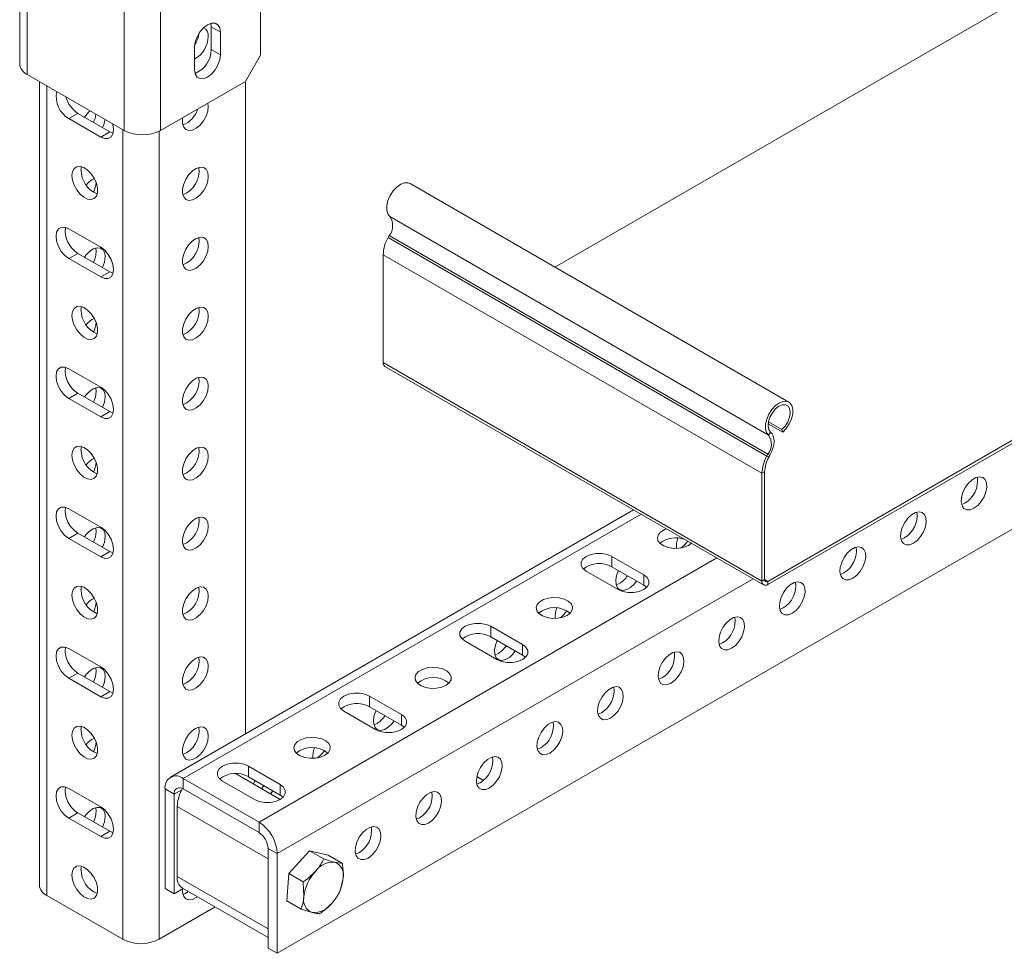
# Model space of a CAD drawing. Header units: millimetres. Extents: x -736 to 697, y -1539 to -44.
# Tile 1 of 7: x -531 to -302, y -1422 to -1204. Entities that reach past the tile are written whole.
import ezdxf

# ---------------------------------------------------------------- set-up
doc = ezdxf.new("R2010")
doc.units = ezdxf.units.MM

msp = doc.modelspace()

# ---------------------------------------------------------------- linework, layer by layer
at = {"color": 7, "linetype": 'Continuous', "lineweight": 15}
for p, q in [((-406.52, -1261.67), (-235.8, -1163.12)), ((-475.23, -1171.13), (-475.23, -1212.24)), ((-471.34, -1421.89), (-47.08, -1176.96)), ((-531.43, -1196.92), (-531.43, -1214.28)), ((-486.82, -1204.77), (-486.72, -1205.61)), ((-486.72, -1205.61), (-486.72, -1210.92)), ((-484.6, -1206.83), (-484.6, -1212.14)), ((-490.61, -1215.61), (-490.61, -1210.3)), ((-478.77, -1218.37), (-475.23, -1212.24)), ((-356.86, -1335.06), (-147.41, -1214.15)), ((-356.86, -1335.79), (-147.41, -1214.88)), ((-529.68, -1216.73), (-507.05, -1229.8)), ((-526.84, -1218.37), (-526.84, -1405.97)), ((-498.56, -1229.8), (-478.77, -1218.37)), ((-478.77, -1218.37), (-478.77, -1370.66)), ((-487.43, -1224.18), (-487.51, -1223.42)), ((-519.95, -1227.04), (-512.53, -1231.33)), ((-510.41, -1230.1), (-517.83, -1225.82)), ((-509.63, -1230.44), (-510.41, -1230.1)), ((-517.13, -1239.09), (-517.02, -1238.24)), ((-351.92, -1293.2), (-440.3, -1242.17)), ((-512.53, -1257.05), (-519.95, -1252.76)), ((-445.18, -1254.32), (-445.42, -1254.76)), ((-510.41, -1262.77), (-517.83, -1258.48)), ((-513.59, -1258.07), (-513.69, -1257.23)), ((-446.59, -1258.81), (-446.59, -1283.99)), ((-519.95, -1259.7), (-512.53, -1263.99)), ((-509.63, -1263.1), (-510.41, -1262.77)), ((-517.13, -1271.75), (-517.02, -1270.91)), ((-512.53, -1289.71), (-519.95, -1285.43)), ((-446.2, -1284.86), (-357.81, -1335.89)), ((-510.41, -1295.43), (-517.83, -1291.14)), ((-513.59, -1290.74), (-513.69, -1289.89)), ((-519.95, -1292.37), (-512.53, -1296.65)), ((-509.63, -1295.76), (-510.41, -1295.43)), ((-356.76, -1298.29), (-353.36, -1300.25)), ((-356.68, -1297.81), (-353.52, -1299.63)), ((-353.36, -1300.25), (-353.52, -1299.63)), ((-517.13, -1304.41), (-517.02, -1303.57)), ((-356.79, -1305.35), (-357.04, -1305.79)), ((-356.33, -1305.59), (-356.58, -1306.02)), ((-358.2, -1309.83), (-358.2, -1335.02)), ((-357.57, -1309.47), (-357.57, -1334.65)), ((-512.53, -1322.37), (-519.95, -1318.09)), ((-388.16, -1318.36), (-496.26, -1380.76)), ((-310.83, -1316.77), (-311.61, -1317.1)), ((-513.59, -1323.4), (-513.69, -1322.55)), ((-519.95, -1325.03), (-512.53, -1329.31)), ((-510.41, -1328.09), (-517.83, -1323.8)), ((-324.97, -1324.94), (-325.75, -1325.27)), ((-509.63, -1328.42), (-510.41, -1328.09)), ((-375.35, -1326.67), (-374.67, -1326.15)), ((-385.78, -1333.51), (-393.21, -1329.22)), ((-399.22, -1332.69), (-391.79, -1336.98)), ((-393.21, -1331.67), (-385.78, -1335.96)), ((-339.11, -1333.1), (-339.89, -1333.43)), ((-517.13, -1337.07), (-517.02, -1336.23)), ((-391.44, -1335.55), (-392.22, -1335.88)), ((-385.78, -1335.96), (-385.1, -1336.47)), ((-353.25, -1341.26), (-354.03, -1341.6)), ((-414.06, -1349.83), (-421.49, -1345.55)), ((-421.49, -1348), (-414.06, -1352.28)), ((-512.53, -1355.03), (-519.95, -1350.75)), ((-427.5, -1349.02), (-420.08, -1353.3)), ((-367.4, -1349.43), (-368.18, -1349.76)), ((-419.72, -1351.88), (-420.5, -1352.21)), ((-414.06, -1352.28), (-413.39, -1352.79)), ((-513.59, -1356.06), (-513.69, -1355.22)), ((-519.95, -1357.69), (-512.53, -1361.98)), ((-510.41, -1360.75), (-517.83, -1356.46)), ((-381.54, -1357.59), (-382.32, -1357.92)), ((-509.63, -1361.08), (-510.41, -1360.75)), ((-442.35, -1366.16), (-449.77, -1361.88)), ((-449.77, -1364.33), (-442.35, -1368.61)), ((-455.78, -1365.35), (-448.36, -1369.63)), ((-395.68, -1365.76), (-396.46, -1366.09)), ((-517.13, -1369.73), (-517.02, -1368.89)), ((-448.01, -1368.21), (-448.79, -1368.54)), ((-442.35, -1368.61), (-441.67, -1369.12)), ((-409.82, -1373.92), (-410.6, -1374.25)), ((-470.63, -1382.49), (-478.06, -1378.2)), ((-475.58, -1391.27), (-493.26, -1381.06)), ((-470.63, -1385.96), (-481.07, -1379.93)), ((-478.06, -1380.65), (-470.63, -1384.94)), ((-484.07, -1381.67), (-476.64, -1385.96)), ((-476.54, -1381.53), (-476.88, -1382.35)), ((-423.96, -1382.08), (-424.74, -1382.42)), ((-512.53, -1387.7), (-519.95, -1383.41)), ((-497.5, -1383.51), (-497.5, -1406.78)), ((-495.38, -1384.74), (-495.38, -1408.01)), ((-475.58, -1393.72), (-493.26, -1383.51)), ((-470.63, -1384.94), (-469.96, -1385.45)), ((-513.59, -1388.72), (-513.69, -1387.88)), ((-494.68, -1387.59), (-494.68, -1403.92)), ((-510.41, -1393.41), (-517.83, -1389.13)), ((-438.11, -1390.25), (-438.89, -1390.58)), ((-519.95, -1390.35), (-512.53, -1394.64)), ((-509.63, -1393.74), (-510.41, -1393.41)), ((-473.46, -1420.66), (-473.46, -1397.39)), ((-471.34, -1421.89), (-471.34, -1398.61)), ((-468.59, -1403.26), (-463.76, -1397.94)), ((-463.76, -1397.94), (-460.42, -1399.86)), ((-463.76, -1397.94), (-459.44, -1399.01)), ((-459.44, -1399.01), (-456.1, -1400.93)), ((-452.25, -1398.41), (-453.03, -1398.74)), ((-517.13, -1402.39), (-517.02, -1401.55)), ((-473.46, -1399.84), (-473.46, -1416.17)), ((-456.1, -1400.93), (-457.85, -1400.63)), ((-469.1, -1409.66), (-468.59, -1403.26)), ((-468.59, -1403.26), (-465.25, -1405.19)), ((-465.25, -1405.19), (-465.1, -1408.62)), ((-456.61, -1407.33), (-455.95, -1404.37)), ((-525.08, -1408.42), (-507.4, -1418.62)), ((-495.38, -1408.01), (-497.5, -1406.78)), ((-495.38, -1408.01), (-493.25, -1406.78)), ((-493.43, -1406.67), (-473.46, -1418.2)), ((-469.1, -1409.66), (-465.76, -1411.58)), ((-498.92, -1418.62), (-485.82, -1411.06)), ((-465.76, -1411.58), (-463.19, -1412.36)), ((-471.34, -1421.89), (-473.46, -1420.66))]:
    msp.add_line(p, q, dxfattribs=at)
at = {"color": 7, "linetype": 'Continuous', "lineweight": 0}
for p, q in [((-498.56, -1184.6), (-498.56, -1229.8)), ((-507.05, -1189.49), (-507.05, -1229.8)), ((-529.68, -1197.94), (-529.68, -1216.73)), ((-484.6, -1206.83), (-486.72, -1205.61)), ((-484.6, -1212.14), (-486.72, -1210.92)), ((-525.08, -1219.39), (-525.08, -1408.42)), ((-519.95, -1227.04), (-517.83, -1225.82)), ((-512.53, -1231.33), (-510.41, -1230.1)), ((-507.4, -1229.59), (-507.4, -1418.62)), ((-498.92, -1229.99), (-498.92, -1418.62)), ((-445.05, -1249.91), (-356.67, -1300.94)), ((-445.18, -1254.32), (-356.79, -1305.35)), ((-445.42, -1254.76), (-357.04, -1305.79)), ((-519.95, -1259.7), (-517.83, -1258.48)), ((-446.59, -1258.81), (-358.2, -1309.83)), ((-512.53, -1263.99), (-510.41, -1262.77)), ((-446.59, -1283.99), (-358.2, -1335.02)), ((-519.95, -1292.37), (-517.83, -1291.14)), ((-512.53, -1296.65), (-510.41, -1295.43)), ((-356.67, -1300.94), (-356.18, -1300.19)), ((-357.04, -1305.79), (-356.58, -1306.02)), ((-356.33, -1305.59), (-356.79, -1305.35)), ((-357.57, -1309.47), (-358.2, -1309.83)), ((-493.26, -1381.06), (-386.41, -1319.38)), ((-519.95, -1325.03), (-517.83, -1323.8)), ((-512.53, -1329.31), (-510.41, -1328.09)), ((-475.58, -1391.27), (-368.73, -1329.58)), ((-393.21, -1329.22), (-393.21, -1331.67)), ((-471.34, -1398.61), (-360.24, -1334.48)), ((-385.78, -1333.51), (-385.78, -1335.96)), ((-358.2, -1335.02), (-357.57, -1334.65)), ((-357.57, -1334.65), (-356.86, -1335.06)), ((-356.86, -1335.06), (-356.86, -1335.79)), ((-421.49, -1345.55), (-421.49, -1348)), ((-414.06, -1349.83), (-414.06, -1352.28)), ((-519.95, -1357.69), (-517.83, -1356.46)), ((-512.53, -1361.98), (-510.41, -1360.75)), ((-449.77, -1361.88), (-449.77, -1364.33)), ((-442.35, -1366.16), (-442.35, -1368.61)), ((-478.06, -1378.2), (-478.06, -1380.65)), ((-493.26, -1381.06), (-493.26, -1383.51)), ((-423.18, -1381.52), (-424.75, -1380.61)), ((-470.63, -1382.49), (-470.63, -1384.94)), ((-495.38, -1384.74), (-497.5, -1383.51)), ((-495.38, -1384.74), (-493.59, -1383.7)), ((-473.46, -1399.84), (-494.68, -1387.59)), ((-519.95, -1390.35), (-517.83, -1389.13)), ((-475.58, -1393.72), (-475.58, -1391.27)), ((-512.53, -1394.64), (-510.41, -1393.41)), ((-471.34, -1398.61), (-473.46, -1397.39)), ((-473.46, -1416.17), (-494.68, -1403.92))]:
    msp.add_line(p, q, dxfattribs=at)
at = {"color": 7, "linetype": 'Continuous', "lineweight": 15, "flags": 128}
for points in [[(-490.61, -1210.3), (-490.46, -1209.15), (-490.04, -1207.93), (-489.37, -1206.78), (-488.53, -1205.8), (-487.6, -1205.1), (-486.68, -1204.73), (-485.84, -1204.74), (-485.17, -1205.12), (-484.75, -1205.85), (-484.6, -1206.83)], [(-484.6, -1212.14), (-484.75, -1213.3), (-485.17, -1214.51), (-485.84, -1215.66), (-486.68, -1216.64), (-487.6, -1217.35), (-488.53, -1217.71), (-489.37, -1217.7), (-490.04, -1217.32), (-490.46, -1216.6), (-490.61, -1215.61)], [(-493.35, -1226.79), (-493.4, -1227.12), (-493.4, -1228.15), (-493.14, -1228.99), (-492.64, -1229.55), (-491.93, -1229.79), (-491.1, -1229.69), (-490.21, -1229.25), (-489.33, -1228.52), (-488.56, -1227.55), (-487.95, -1226.44), (-487.56, -1225.28), (-487.43, -1224.18), (-487.43, -1224.18)], [(-512.53, -1231.33), (-511.6, -1231.69), (-510.76, -1231.69), (-510.1, -1231.3), (-509.67, -1230.58), (-509.52, -1229.59), (-509.67, -1228.44), (-509.72, -1228.26)], [(-519.25, -1240.31), (-519.11, -1241.41), (-518.72, -1242.57), (-518.12, -1243.68), (-517.34, -1244.64), (-516.47, -1245.38), (-515.57, -1245.82), (-514.74, -1245.92), (-514.04, -1245.68), (-513.53, -1245.11), (-513.27, -1244.28), (-513.27, -1243.24), (-513.53, -1242.1), (-514.04, -1240.96), (-514.74, -1239.91), (-515.57, -1239.05), (-516.47, -1238.46), (-517.34, -1238.18), (-518.12, -1238.25), (-518.72, -1238.66), (-519.11, -1239.37), (-519.25, -1240.31)], [(-487.43, -1240.52), (-487.56, -1239.57), (-487.95, -1238.86), (-488.56, -1238.46), (-489.33, -1238.39), (-490.21, -1238.66), (-491.1, -1239.25), (-491.93, -1240.11), (-492.64, -1241.16), (-493.14, -1242.31), (-493.4, -1243.45), (-493.4, -1244.48), (-493.14, -1245.32), (-492.64, -1245.88), (-491.93, -1246.12), (-491.1, -1246.02), (-490.21, -1245.58), (-489.33, -1244.85), (-488.56, -1243.88), (-487.95, -1242.77), (-487.56, -1241.62), (-487.43, -1240.52)], [(-440.3, -1242.17), (-440.78, -1241.99), (-441.6, -1242.01), (-442.51, -1242.36), (-443.42, -1243.01), (-444.26, -1243.91), (-444.96, -1245), (-445.48, -1246.17), (-445.75, -1247.34), (-445.77, -1248.41), (-445.53, -1249.29), (-445.05, -1249.91)], [(-519.95, -1252.76), (-520.88, -1252.4), (-521.72, -1252.41), (-522.39, -1252.79), (-522.81, -1253.51), (-522.96, -1254.5), (-522.81, -1255.66), (-522.39, -1256.87), (-521.72, -1258.02), (-520.88, -1259), (-519.95, -1259.7)], [(-487.43, -1256.85), (-487.56, -1255.9), (-487.95, -1255.19), (-488.56, -1254.79), (-489.33, -1254.72), (-490.21, -1254.99), (-491.1, -1255.58), (-491.93, -1256.44), (-492.64, -1257.49), (-493.14, -1258.64), (-493.4, -1259.78), (-493.4, -1260.81), (-493.14, -1261.65), (-492.64, -1262.21), (-491.93, -1262.45), (-491.1, -1262.35), (-490.21, -1261.91), (-489.33, -1261.18), (-488.56, -1260.21), (-487.95, -1259.1), (-487.56, -1257.95), (-487.43, -1256.85)], [(-511.47, -1259.3), (-511.6, -1258.35), (-511.99, -1257.64), (-512.6, -1257.24), (-513.38, -1257.17), (-514.25, -1257.44), (-515.14, -1258.04), (-515.98, -1258.9), (-516.32, -1259.35)], [(-512.53, -1263.99), (-511.6, -1264.36), (-510.76, -1264.35), (-510.1, -1263.96), (-509.67, -1263.24), (-509.52, -1262.25), (-509.67, -1261.1), (-510.1, -1259.88), (-510.76, -1258.73), (-511.6, -1257.76), (-512.53, -1257.05)], [(-519.25, -1272.97), (-519.11, -1274.07), (-518.72, -1275.23), (-518.12, -1276.34), (-517.34, -1277.3), (-516.47, -1278.04), (-515.57, -1278.48), (-514.74, -1278.58), (-514.04, -1278.34), (-513.53, -1277.78), (-513.27, -1276.94), (-513.27, -1275.91), (-513.53, -1274.77), (-514.04, -1273.62), (-514.74, -1272.57), (-515.57, -1271.71), (-516.47, -1271.12), (-517.34, -1270.84), (-518.12, -1270.91), (-518.72, -1271.32), (-519.11, -1272.03), (-519.25, -1272.97)], [(-487.43, -1273.18), (-487.56, -1272.23), (-487.95, -1271.52), (-488.56, -1271.12), (-489.33, -1271.05), (-490.21, -1271.32), (-491.1, -1271.91), (-491.93, -1272.77), (-492.64, -1273.82), (-493.14, -1274.97), (-493.4, -1276.11), (-493.4, -1277.14), (-493.14, -1277.98), (-492.64, -1278.54), (-491.93, -1278.78), (-491.1, -1278.68), (-490.21, -1278.24), (-489.33, -1277.51), (-488.56, -1276.54), (-487.95, -1275.43), (-487.56, -1274.28), (-487.43, -1273.18)], [(-519.95, -1285.43), (-520.88, -1285.06), (-521.72, -1285.07), (-522.39, -1285.45), (-522.81, -1286.17), (-522.96, -1287.16), (-522.81, -1288.32), (-522.39, -1289.53), (-521.72, -1290.68), (-520.88, -1291.66), (-519.95, -1292.37)], [(-487.43, -1289.51), (-487.56, -1288.56), (-487.95, -1287.85), (-488.56, -1287.45), (-489.33, -1287.38), (-490.21, -1287.65), (-491.1, -1288.25), (-491.93, -1289.1), (-492.64, -1290.15), (-493.14, -1291.3), (-493.4, -1292.44), (-493.4, -1293.48), (-493.14, -1294.31), (-492.64, -1294.87), (-491.93, -1295.12), (-491.1, -1295.01), (-490.21, -1294.57), (-489.33, -1293.84), (-488.56, -1292.87), (-487.95, -1291.76), (-487.56, -1290.61), (-487.43, -1289.51)], [(-511.47, -1291.96), (-511.6, -1291.01), (-511.99, -1290.31), (-512.6, -1289.9), (-513.38, -1289.83), (-514.25, -1290.1), (-515.14, -1290.7), (-515.98, -1291.56), (-516.32, -1292.02)], [(-512.53, -1296.65), (-511.6, -1297.02), (-510.76, -1297.01), (-510.1, -1296.63), (-509.67, -1295.9), (-509.52, -1294.92), (-509.67, -1293.76), (-510.1, -1292.55), (-510.76, -1291.39), (-511.6, -1290.42), (-512.53, -1289.71)], [(-353.36, -1300.25), (-352.52, -1299.34), (-351.81, -1298.26), (-351.3, -1297.09), (-351.02, -1295.92), (-351, -1294.85), (-351.23, -1293.97), (-351.71, -1293.34), (-352.39, -1293.02), (-353.21, -1293.03), (-354.12, -1293.38), (-355.03, -1294.03), (-355.87, -1294.94), (-356.58, -1296.02), (-357.09, -1297.19), (-357.36, -1298.36), (-357.38, -1299.43), (-357.15, -1300.31), (-356.67, -1300.94)], [(-353.52, -1299.63), (-352.77, -1298.81), (-352.16, -1297.81), (-351.76, -1296.74), (-351.61, -1295.72), (-351.72, -1294.84), (-352.09, -1294.19), (-352.67, -1293.85), (-353.41, -1293.85), (-354.22, -1294.18), (-355.04, -1294.81), (-355.77, -1295.69), (-356.33, -1296.71), (-356.68, -1297.77), (-356.77, -1298.77), (-356.6, -1299.61), (-356.18, -1300.19)], [(-356.18, -1300.19), (-355.82, -1300.58), (-355.56, -1301.1), (-355.42, -1301.71), (-355.38, -1302.42), (-355.46, -1303.18), (-355.65, -1303.98), (-355.94, -1304.79), (-356.33, -1305.59)], [(-519.25, -1305.63), (-519.11, -1306.73), (-518.72, -1307.89), (-518.12, -1309), (-517.34, -1309.97), (-516.47, -1310.7), (-515.57, -1311.14), (-514.74, -1311.24), (-514.04, -1311), (-513.53, -1310.44), (-513.27, -1309.6), (-513.27, -1308.57), (-513.53, -1307.43), (-514.04, -1306.28), (-514.74, -1305.23), (-515.57, -1304.37), (-516.47, -1303.78), (-517.34, -1303.51), (-518.12, -1303.57), (-518.72, -1303.98), (-519.11, -1304.69), (-519.25, -1305.63)], [(-487.43, -1305.84), (-487.56, -1304.89), (-487.95, -1304.19), (-488.56, -1303.78), (-489.33, -1303.71), (-490.21, -1303.98), (-491.1, -1304.58), (-491.93, -1305.44), (-492.64, -1306.48), (-493.14, -1307.63), (-493.4, -1308.77), (-493.4, -1309.81), (-493.14, -1310.64), (-492.64, -1311.21), (-491.93, -1311.45), (-491.1, -1311.34), (-490.21, -1310.9), (-489.33, -1310.17), (-488.56, -1309.21), (-487.95, -1308.1), (-487.56, -1306.94), (-487.43, -1305.84)], [(-308.71, -1318), (-309.59, -1318.35), (-310.4, -1318.37), (-311.06, -1318.05), (-311.5, -1317.41), (-311.7, -1316.52), (-311.64, -1315.45), (-311.31, -1314.29), (-310.75, -1313.16), (-310.01, -1312.15), (-309.15, -1311.35), (-308.26, -1310.84), (-307.4, -1310.65), (-306.66, -1310.8), (-306.1, -1311.29), (-305.78, -1312.06), (-305.71, -1313.06), (-305.91, -1314.18), (-306.36, -1315.33), (-307.01, -1316.42), (-307.82, -1317.33), (-308.71, -1318)], [(-519.95, -1318.09), (-520.88, -1317.72), (-521.72, -1317.73), (-522.39, -1318.11), (-522.81, -1318.83), (-522.96, -1319.82), (-522.81, -1320.98), (-522.39, -1322.19), (-521.72, -1323.34), (-520.88, -1324.32), (-519.95, -1325.03)], [(-322.85, -1326.16), (-323.73, -1326.52), (-324.54, -1326.53), (-325.2, -1326.21), (-325.65, -1325.57), (-325.84, -1324.68), (-325.78, -1323.61), (-325.45, -1322.46), (-324.89, -1321.33), (-324.15, -1320.32), (-323.3, -1319.52), (-322.4, -1319), (-321.54, -1318.81), (-320.8, -1318.97), (-320.25, -1319.45), (-319.92, -1320.23), (-319.85, -1321.22), (-320.05, -1322.34), (-320.5, -1323.5), (-321.16, -1324.58), (-321.96, -1325.5), (-322.85, -1326.16)], [(-487.43, -1322.17), (-487.56, -1321.22), (-487.95, -1320.52), (-488.56, -1320.11), (-489.33, -1320.04), (-490.21, -1320.31), (-491.1, -1320.91), (-491.93, -1321.77), (-492.64, -1322.82), (-493.14, -1323.96), (-493.4, -1325.1), (-493.4, -1326.14), (-493.14, -1326.97), (-492.64, -1327.54), (-491.93, -1327.78), (-491.1, -1327.67), (-490.21, -1327.24), (-489.33, -1326.5), (-488.56, -1325.54), (-487.95, -1324.43), (-487.56, -1323.27), (-487.43, -1322.17)], [(-511.47, -1324.62), (-511.6, -1323.68), (-511.99, -1322.97), (-512.6, -1322.56), (-513.38, -1322.49), (-514.25, -1322.77), (-515.14, -1323.36), (-515.98, -1324.22), (-516.32, -1324.68)], [(-512.53, -1329.31), (-511.6, -1329.68), (-510.76, -1329.67), (-510.1, -1329.29), (-509.67, -1328.57), (-509.52, -1327.58), (-509.67, -1326.42), (-510.1, -1325.21), (-510.76, -1324.06), (-511.6, -1323.08), (-512.53, -1322.37)], [(-380.47, -1322.8), (-380.88, -1322.96), (-381.78, -1323.48), (-382.37, -1324.12), (-382.6, -1324.84), (-382.46, -1325.57), (-381.95, -1326.24), (-381.13, -1326.79), (-380.06, -1327.18), (-378.83, -1327.37), (-377.57, -1327.34), (-376.37, -1327.1), (-375.35, -1326.67), (-375.35, -1326.67)], [(-336.99, -1334.32), (-337.88, -1334.68), (-338.68, -1334.7), (-339.34, -1334.37), (-339.79, -1333.74), (-339.99, -1332.84), (-339.92, -1331.77), (-339.59, -1330.62), (-339.03, -1329.49), (-338.29, -1328.48), (-337.44, -1327.68), (-336.54, -1327.16), (-335.69, -1326.98), (-334.95, -1327.13), (-334.39, -1327.62), (-334.06, -1328.39), (-333.99, -1329.38), (-334.19, -1330.51), (-334.64, -1331.66), (-335.3, -1332.74), (-336.1, -1333.66), (-336.99, -1334.32)], [(-393.21, -1329.22), (-394.28, -1328.77), (-395.55, -1328.53), (-396.88, -1328.53), (-398.14, -1328.77), (-399.22, -1329.22), (-400, -1329.84), (-400.41, -1330.57), (-400.41, -1331.34), (-400, -1332.07), (-399.22, -1332.69)], [(-391.69, -1332.54), (-392.11, -1333.65), (-392.31, -1334.77), (-392.25, -1335.77), (-391.92, -1336.54), (-391.36, -1337.03), (-390.62, -1337.18), (-389.76, -1336.99), (-388.87, -1336.48), (-388.01, -1335.68), (-387.47, -1334.98)], [(-391.79, -1336.98), (-390.72, -1337.43), (-389.45, -1337.66), (-388.12, -1337.66), (-386.86, -1337.43), (-385.78, -1336.98), (-385, -1336.35), (-384.59, -1335.62), (-384.59, -1334.86), (-385, -1334.13), (-385.78, -1333.51)], [(-519.25, -1338.3), (-519.11, -1339.4), (-518.72, -1340.55), (-518.12, -1341.66), (-517.34, -1342.63), (-516.47, -1343.36), (-515.57, -1343.8), (-514.74, -1343.9), (-514.04, -1343.66), (-513.53, -1343.1), (-513.27, -1342.26), (-513.27, -1341.23), (-513.53, -1340.09), (-514.04, -1338.94), (-514.74, -1337.89), (-515.57, -1337.03), (-516.47, -1336.44), (-517.34, -1336.17), (-518.12, -1336.24), (-518.72, -1336.64), (-519.11, -1337.35), (-519.25, -1338.3)], [(-487.43, -1338.5), (-487.56, -1337.55), (-487.95, -1336.85), (-488.56, -1336.44), (-489.33, -1336.37), (-490.21, -1336.64), (-491.1, -1337.24), (-491.93, -1338.1), (-492.64, -1339.15), (-493.14, -1340.29), (-493.4, -1341.43), (-493.4, -1342.47), (-493.14, -1343.3), (-492.64, -1343.87), (-491.93, -1344.11), (-491.1, -1344), (-490.21, -1343.57), (-489.33, -1342.83), (-488.56, -1341.87), (-487.95, -1340.76), (-487.56, -1339.6), (-487.43, -1338.5)], [(-351.13, -1342.49), (-352.02, -1342.85), (-352.83, -1342.86), (-353.48, -1342.54), (-353.93, -1341.9), (-354.13, -1341.01), (-354.06, -1339.94), (-353.73, -1338.79), (-353.18, -1337.65), (-352.44, -1336.64), (-351.58, -1335.85), (-350.68, -1335.33), (-349.83, -1335.14), (-349.09, -1335.29), (-348.53, -1335.78), (-348.2, -1336.55), (-348.14, -1337.55), (-348.33, -1338.67), (-348.78, -1339.83), (-349.44, -1340.91), (-350.25, -1341.82), (-351.13, -1342.49)], [(-403.64, -1343), (-402.88, -1342.41), (-402.46, -1341.72), (-402.42, -1340.99), (-402.74, -1340.28), (-403.42, -1339.66), (-404.38, -1339.18), (-405.54, -1338.89), (-406.8, -1338.81), (-408.04, -1338.95), (-409.16, -1339.29), (-410.06, -1339.8), (-410.65, -1340.45), (-410.89, -1341.17), (-410.75, -1341.9), (-410.24, -1342.57), (-409.41, -1343.12), (-408.34, -1343.51), (-407.12, -1343.7), (-405.85, -1343.67), (-404.65, -1343.43), (-403.64, -1343)], [(-365.27, -1350.65), (-366.16, -1351.01), (-366.97, -1351.03), (-367.62, -1350.7), (-368.07, -1350.07), (-368.27, -1349.17), (-368.2, -1348.1), (-367.88, -1346.95), (-367.32, -1345.82), (-366.58, -1344.81), (-365.72, -1344.01), (-364.83, -1343.49), (-363.97, -1343.3), (-363.23, -1343.46), (-362.67, -1343.95), (-362.34, -1344.72), (-362.28, -1345.71), (-362.48, -1346.84), (-362.92, -1347.99), (-363.58, -1349.07), (-364.39, -1349.99), (-365.27, -1350.65)], [(-421.49, -1345.55), (-422.57, -1345.1), (-423.83, -1344.86), (-425.16, -1344.86), (-426.42, -1345.1), (-427.5, -1345.55), (-428.28, -1346.17), (-428.69, -1346.9), (-428.69, -1347.67), (-428.28, -1348.4), (-427.5, -1349.02)], [(-419.97, -1348.87), (-420.4, -1349.98), (-420.6, -1351.1), (-420.53, -1352.1), (-420.2, -1352.87), (-419.64, -1353.36), (-418.9, -1353.51), (-418.05, -1353.32), (-417.15, -1352.8), (-416.3, -1352.01), (-415.76, -1351.31)], [(-519.95, -1350.75), (-520.88, -1350.38), (-521.72, -1350.39), (-522.39, -1350.78), (-522.81, -1351.5), (-522.96, -1352.48), (-522.81, -1353.64), (-522.39, -1354.86), (-521.72, -1356.01), (-520.88, -1356.98), (-519.95, -1357.69)], [(-420.08, -1353.3), (-419, -1353.75), (-417.73, -1353.99), (-416.41, -1353.99), (-415.14, -1353.75), (-414.06, -1353.3), (-413.28, -1352.68), (-412.87, -1351.95), (-412.87, -1351.18), (-413.28, -1350.45), (-414.06, -1349.83)], [(-487.43, -1354.83), (-487.56, -1353.89), (-487.95, -1353.18), (-488.56, -1352.77), (-489.33, -1352.7), (-490.21, -1352.98), (-491.1, -1353.57), (-491.93, -1354.43), (-492.64, -1355.48), (-493.14, -1356.62), (-493.4, -1357.76), (-493.4, -1358.8), (-493.14, -1359.63), (-492.64, -1360.2), (-491.93, -1360.44), (-491.1, -1360.34), (-490.21, -1359.9), (-489.33, -1359.16), (-488.56, -1358.2), (-487.95, -1357.09), (-487.56, -1355.93), (-487.43, -1354.83)], [(-379.42, -1358.82), (-380.3, -1359.17), (-381.11, -1359.19), (-381.77, -1358.87), (-382.21, -1358.23), (-382.41, -1357.34), (-382.35, -1356.27), (-382.02, -1355.11), (-381.46, -1353.98), (-380.72, -1352.97), (-379.86, -1352.17), (-378.97, -1351.66), (-378.11, -1351.47), (-377.37, -1351.62), (-376.81, -1352.11), (-376.49, -1352.88), (-376.42, -1353.88), (-376.62, -1355), (-377.07, -1356.15), (-377.72, -1357.24), (-378.53, -1358.15), (-379.42, -1358.82)], [(-511.47, -1357.28), (-511.6, -1356.34), (-511.99, -1355.63), (-512.6, -1355.22), (-513.38, -1355.15), (-514.25, -1355.43), (-515.14, -1356.02), (-515.98, -1356.88), (-516.32, -1357.34)], [(-512.53, -1361.98), (-511.6, -1362.34), (-510.76, -1362.33), (-510.1, -1361.95), (-509.67, -1361.23), (-509.52, -1360.24), (-509.67, -1359.08), (-510.1, -1357.87), (-510.76, -1356.72), (-511.6, -1355.74), (-512.53, -1355.03)], [(-431.92, -1359.32), (-431.17, -1358.74), (-430.75, -1358.05), (-430.7, -1357.31), (-431.03, -1356.61), (-431.7, -1355.99), (-432.66, -1355.51), (-433.82, -1355.22), (-435.08, -1355.14), (-436.33, -1355.27), (-437.45, -1355.62), (-438.34, -1356.13), (-438.94, -1356.78), (-439.17, -1357.5), (-439.03, -1358.22), (-438.52, -1358.89), (-437.7, -1359.45), (-436.62, -1359.84), (-435.4, -1360.03), (-434.13, -1360), (-432.94, -1359.76), (-431.92, -1359.32)], [(-393.56, -1366.98), (-394.44, -1367.34), (-395.25, -1367.36), (-395.91, -1367.03), (-396.36, -1366.39), (-396.56, -1365.5), (-396.49, -1364.43), (-396.16, -1363.28), (-395.6, -1362.15), (-394.86, -1361.14), (-394.01, -1360.34), (-393.11, -1359.82), (-392.25, -1359.63), (-391.51, -1359.79), (-390.96, -1360.27), (-390.63, -1361.05), (-390.56, -1362.04), (-390.76, -1363.16), (-391.21, -1364.32), (-391.87, -1365.4), (-392.67, -1366.32), (-393.56, -1366.98)], [(-449.77, -1361.88), (-450.85, -1361.42), (-452.11, -1361.19), (-453.44, -1361.19), (-454.71, -1361.42), (-455.78, -1361.88), (-456.57, -1362.5), (-456.98, -1363.23), (-456.98, -1363.99), (-456.57, -1364.72), (-455.78, -1365.35)], [(-448.26, -1365.2), (-448.68, -1366.31), (-448.88, -1367.43), (-448.81, -1368.42), (-448.49, -1369.2), (-447.93, -1369.68), (-447.19, -1369.84), (-446.33, -1369.65), (-445.44, -1369.13), (-444.58, -1368.33), (-444.04, -1367.64)], [(-448.36, -1369.63), (-447.28, -1370.08), (-446.02, -1370.32), (-444.69, -1370.32), (-443.42, -1370.08), (-442.35, -1369.63), (-441.57, -1369.01), (-441.16, -1368.28), (-441.16, -1367.51), (-441.57, -1366.78), (-442.35, -1366.16)], [(-519.25, -1370.96), (-519.11, -1372.06), (-518.72, -1373.21), (-518.12, -1374.32), (-517.34, -1375.29), (-516.47, -1376.02), (-515.57, -1376.46), (-514.74, -1376.57), (-514.04, -1376.32), (-513.53, -1375.76), (-513.27, -1374.93), (-513.27, -1373.89), (-513.53, -1372.75), (-514.04, -1371.6), (-514.74, -1370.55), (-515.57, -1369.7), (-516.47, -1369.1), (-517.34, -1368.83), (-518.12, -1368.9), (-518.72, -1369.3), (-519.11, -1370.01), (-519.25, -1370.96)], [(-487.43, -1371.16), (-487.56, -1370.22), (-487.95, -1369.51), (-488.56, -1369.1), (-489.33, -1369.03), (-490.21, -1369.31), (-491.1, -1369.9), (-491.93, -1370.76), (-492.64, -1371.81), (-493.14, -1372.95), (-493.4, -1374.1), (-493.4, -1375.13), (-493.14, -1375.97), (-492.64, -1376.53), (-491.93, -1376.77), (-491.1, -1376.67), (-490.21, -1376.23), (-489.33, -1375.49), (-488.56, -1374.53), (-487.95, -1373.42), (-487.56, -1372.26), (-487.43, -1371.16)], [(-407.7, -1375.15), (-408.59, -1375.5), (-409.39, -1375.52), (-410.05, -1375.19), (-410.5, -1374.56), (-410.7, -1373.66), (-410.63, -1372.59), (-410.3, -1371.44), (-409.74, -1370.31), (-409, -1369.3), (-408.15, -1368.5), (-407.25, -1367.98), (-406.4, -1367.8), (-405.66, -1367.95), (-405.1, -1368.44), (-404.77, -1369.21), (-404.7, -1370.2), (-404.9, -1371.33), (-405.35, -1372.48), (-406.01, -1373.56), (-406.82, -1374.48), (-407.7, -1375.15)], [(-460.2, -1375.65), (-459.45, -1375.06), (-459.03, -1374.37), (-458.99, -1373.64), (-459.31, -1372.94), (-459.99, -1372.32), (-460.95, -1371.84), (-462.11, -1371.55), (-463.37, -1371.47), (-464.61, -1371.6), (-465.73, -1371.94), (-466.63, -1372.46), (-467.22, -1373.11), (-467.46, -1373.83), (-467.31, -1374.55), (-466.81, -1375.22), (-465.98, -1375.78), (-464.91, -1376.17), (-463.68, -1376.36), (-462.42, -1376.33), (-461.22, -1376.09), (-460.2, -1375.65)], [(-421.84, -1383.31), (-422.73, -1383.67), (-423.54, -1383.68), (-424.19, -1383.36), (-424.64, -1382.72), (-424.84, -1381.83), (-424.77, -1380.76), (-424.45, -1379.61), (-423.89, -1378.48), (-423.15, -1377.47), (-422.29, -1376.67), (-421.4, -1376.15), (-420.54, -1375.96), (-419.8, -1376.12), (-419.24, -1376.6), (-418.91, -1377.38), (-418.85, -1378.37), (-419.05, -1379.49), (-419.49, -1380.65), (-420.15, -1381.73), (-420.96, -1382.64), (-421.84, -1383.31)], [(-478.06, -1378.2), (-479.13, -1377.75), (-480.4, -1377.52), (-481.73, -1377.52), (-482.99, -1377.75), (-484.07, -1378.2), (-484.85, -1378.82), (-485.26, -1379.55), (-485.26, -1380.32), (-484.85, -1381.05), (-484.07, -1381.67)], [(-519.95, -1383.41), (-520.88, -1383.04), (-521.72, -1383.05), (-522.39, -1383.44), (-522.81, -1384.16), (-522.96, -1385.15), (-522.81, -1386.3), (-522.39, -1387.52), (-521.72, -1388.67), (-520.88, -1389.64), (-519.95, -1390.35)], [(-476.64, -1385.96), (-475.57, -1386.41), (-474.3, -1386.65), (-472.97, -1386.65), (-471.71, -1386.41), (-470.63, -1385.96), (-469.85, -1385.34), (-469.44, -1384.61), (-469.44, -1383.84), (-469.85, -1383.11), (-470.63, -1382.49)], [(-474.45, -1382.74), (-474.6, -1382.95), (-474.99, -1383.44)], [(-472.87, -1384.67), (-472.87, -1384.66), (-472.32, -1383.96)], [(-435.99, -1391.47), (-436.87, -1391.83), (-437.68, -1391.85), (-438.33, -1391.52), (-438.78, -1390.89), (-438.98, -1389.99), (-438.92, -1388.92), (-438.59, -1387.77), (-438.03, -1386.64), (-437.29, -1385.63), (-436.43, -1384.83), (-435.54, -1384.31), (-434.68, -1384.12), (-433.94, -1384.28), (-433.38, -1384.77), (-433.06, -1385.54), (-432.99, -1386.53), (-433.19, -1387.66), (-433.64, -1388.81), (-434.29, -1389.89), (-435.1, -1390.81), (-435.99, -1391.47)], [(-511.47, -1389.94), (-511.6, -1389), (-511.99, -1388.29), (-512.6, -1387.88), (-513.38, -1387.82), (-514.25, -1388.09), (-515.14, -1388.68), (-515.98, -1389.54), (-516.32, -1390)], [(-512.53, -1394.64), (-511.6, -1395), (-510.76, -1394.99), (-510.1, -1394.61), (-509.67, -1393.89), (-509.52, -1392.9), (-509.67, -1391.74), (-510.1, -1390.53), (-510.76, -1389.38), (-511.6, -1388.4), (-512.53, -1387.7)], [(-450.13, -1399.64), (-451.01, -1399.99), (-451.82, -1400.01), (-452.48, -1399.69), (-452.92, -1399.05), (-453.12, -1398.16), (-453.06, -1397.09), (-452.73, -1395.93), (-452.17, -1394.8), (-451.43, -1393.79), (-450.58, -1392.99), (-449.68, -1392.48), (-448.82, -1392.29), (-448.08, -1392.44), (-447.52, -1392.93), (-447.2, -1393.7), (-447.13, -1394.7), (-447.33, -1395.82), (-447.78, -1396.97), (-448.43, -1398.06), (-449.24, -1398.97), (-450.13, -1399.64)], [(-519.25, -1403.62), (-519.11, -1404.72), (-518.72, -1405.88), (-518.12, -1406.99), (-517.34, -1407.95), (-516.47, -1408.69), (-515.57, -1409.12), (-514.74, -1409.23), (-514.04, -1408.99), (-513.53, -1408.42), (-513.27, -1407.59), (-513.27, -1406.55), (-513.53, -1405.41), (-514.04, -1404.27), (-514.74, -1403.22), (-515.57, -1402.36), (-516.47, -1401.76), (-517.34, -1401.49), (-518.12, -1401.56), (-518.72, -1401.97), (-519.11, -1402.67), (-519.25, -1403.62)], [(-493.42, -1406.87), (-493.4, -1407.79), (-493.14, -1408.63), (-492.64, -1409.19), (-491.93, -1409.43), (-491.1, -1409.33), (-490.21, -1408.89), (-489.93, -1408.69)], [(-492.05, -1407.47), (-492.78, -1407.92), (-493.33, -1408.14)]]:
    msp.add_lwpolyline(points, dxfattribs=at)
at = {"color": 7, "linetype": 'Continuous', "lineweight": 15}
for centre, radius, start, end in [((-489.41, -1207.6), 2, 352.7199, 63.9235), ((-493.74, -1207.67), 6.32, 299.7416, 358.3107), ((-496.02, -1206.29), 6.5, 326.7972, 353.0139), ((-492.75, -1210.86), 6.03, 291.8345, 359.4394), ((-528.43, -1213.99), 3.02, 185.6956, 245.6238), ((-517.01, -1221.95), 5.88, 167.9876, 239.9879), ((-514.22, -1220.23), 6.65, 194.9341, 237.0768), ((-495.37, -1223.17), 5.71, 290.8986, 343.4048), ((-511.1, -1230.16), 6.26, 128.0661, 146.4078), ((-519.94, -1225.09), 6.37, 333.7673, 351.7704), ((-517.82, -1226.31), 6.37, 333.7673, 351.7704), ((-502.81, -1221.61), 9.22, 242.6101, 297.3902), ((-495.49, -1239.33), 5.91, 291.4246, 8.5811), ((-511.05, -1239), 6.07, 180.8353, 247.8909), ((-512.11, -1245.42), 4.8, 113.3289, 142.992), ((-519.75, -1241.49), 6.17, 333.6434, 355.9285), ((-448.11, -1252.03), 3.72, 321.9546, 34.7633), ((-514.77, -1253.29), 6.03, 171.8292, 239.4393), ((-495.49, -1255.66), 5.91, 291.4246, 8.5811), ((-438.01, -1259.09), 8.59, 149.7162, 178.1235), ((-519.65, -1257.87), 6.06, 333.5549, 358.03), ((-517.53, -1259.09), 6.06, 333.5549, 358.03), ((-511.05, -1271.66), 6.07, 180.835, 247.8911), ((-495.49, -1271.99), 5.91, 291.4246, 8.5811), ((-512.11, -1278.08), 4.8, 113.3305, 142.9904), ((-519.75, -1274.16), 6.17, 333.6426, 355.9291), ((-445.53, -1284.03), 1.07, 177.7348, 230.9515), ((-514.77, -1285.95), 6.03, 171.8292, 239.4394), ((-495.49, -1288.32), 5.91, 291.4246, 8.5811), ((-519.65, -1290.53), 6.06, 333.5549, 358.03), ((-517.53, -1291.75), 6.06, 333.5549, 358.03), ((-359.72, -1303.06), 3.72, 321.9546, 34.7633), ((-511.05, -1304.32), 6.07, 180.8353, 247.8909), ((-495.49, -1304.65), 5.91, 291.4246, 8.5811), ((-512.11, -1310.74), 4.8, 113.3302, 142.9903), ((-519.75, -1306.82), 6.17, 333.6426, 355.9289), ((-349.62, -1310.11), 8.59, 149.7162, 178.1235), ((-350.27, -1309.71), 7.3, 149.7171, 178.123), ((-313.94, -1311.56), 6.07, 300.8355, 7.8959), ((-514.77, -1318.61), 6.03, 171.829, 239.4397), ((-328.08, -1319.72), 6.07, 300.8355, 7.8961), ((-495.49, -1320.98), 5.91, 291.4248, 8.5809), ((-519.65, -1323.19), 6.06, 333.5541, 358.0306), ((-517.53, -1324.41), 6.06, 333.5541, 358.0306), ((-378.35, -1330.79), 5.92, 68.7917, 128.5579), ((-373.07, -1326.87), 5.1, 157.8602, 185.7388), ((-380.57, -1322.2), 6.14, 304.1475, 325.5803), ((-342.22, -1327.89), 6.07, 300.8355, 7.8961), ((-396.17, -1336.92), 6.03, 60.5651, 128.1575), ((-394.65, -1330.41), 6.06, 301.9686, 326.4826), ((-357.38, -1335.15), 0.83, 170.7866, 309.2026), ((-357.14, -1334.72), 0.437, 170.7849, 309.2044), ((-511.05, -1336.98), 6.07, 180.8353, 247.891), ((-495.49, -1337.31), 5.91, 291.4244, 8.5813), ((-356.37, -1336.05), 6.07, 300.8355, 7.8959), ((-512.11, -1343.4), 4.8, 113.3309, 142.9905), ((-519.75, -1339.48), 6.17, 333.6441, 355.9277), ((-406.64, -1347.1), 5.91, 51.4331, 128.567), ((-401.35, -1343.2), 5.1, 157.8596, 185.7403), ((-408.88, -1338.5), 6.17, 304.1816, 326.3896), ((-370.51, -1344.21), 6.07, 300.8355, 7.8961), ((-424.45, -1353.25), 6.03, 60.5655, 128.1572), ((-514.77, -1351.27), 6.03, 171.8294, 239.4391), ((-422.93, -1346.73), 6.06, 301.9698, 326.4811), ((-495.49, -1353.65), 5.91, 291.4248, 8.5809), ((-384.65, -1352.38), 6.07, 300.8351, 7.8965), ((-519.65, -1355.85), 6.06, 333.5556, 358.0294), ((-517.53, -1357.07), 6.06, 333.5556, 358.0294), ((-434.92, -1363.43), 5.91, 51.4325, 128.5672), ((-398.79, -1360.54), 6.07, 300.8355, 7.8959), ((-452.74, -1369.58), 6.03, 60.5647, 128.1579), ((-451.22, -1363.06), 6.06, 301.9687, 326.4828), ((-495.49, -1369.98), 5.91, 291.4248, 8.5809), ((-412.93, -1368.71), 6.07, 300.8355, 7.8959), ((-511.05, -1369.64), 6.07, 180.8353, 247.8908), ((-512.11, -1376.06), 4.8, 113.3309, 142.9905), ((-519.75, -1372.14), 6.17, 333.6426, 355.9292), ((-463.21, -1379.76), 5.91, 51.4335, 128.5666), ((-457.92, -1375.86), 5.1, 157.8603, 185.7405), ((-465.45, -1371.16), 6.17, 304.1818, 326.3893), ((-427.08, -1376.87), 6.07, 300.8355, 7.8964), ((-494.92, -1383.09), 2.62, 50.7966, 189.2143), ((-481.02, -1385.9), 6.03, 60.5655, 128.1572), ((-514.77, -1383.94), 6.03, 171.8293, 239.4392), ((-494.09, -1384.53), 1.31, 50.7972, 189.2143), ((-486.02, -1387.89), 8.66, 148.8979, 178.0442), ((-441.22, -1385.04), 6.07, 300.8355, 7.8959), ((-519.65, -1388.51), 6.06, 333.5556, 358.0294), ((-517.53, -1389.74), 6.06, 333.5556, 358.0294), ((-480.55, -1399.03), 9.22, 2.6053, 57.3946), ((-455.36, -1393.2), 6.07, 300.8355, 7.8959), ((-478.07, -1397.6), 4.61, 2.6055, 57.3942), ((-458.24, -1405.78), 5.16, 85.6583, 144.2371), ((-459.04, -1403.59), 3.19, 345.9911, 68.0276), ((-511.05, -1402.31), 6.07, 180.8353, 247.8908), ((-491.91, -1404.33), 2.79, 171.662, 237.0269), ((-454.77, -1409.79), 10.39, 137.4367, 173.549), ((-523.84, -1405.67), 3.02, 185.696, 245.6253), ((-466.27, -1403.2), 10.39, 317.436, 353.5496), ((-462, -1409.4), 3.19, 165.9914, 248.027), ((-462.8, -1407.21), 5.16, 265.6588, 324.2371), ((-503.16, -1410.43), 9.22, 242.6093, 297.3906)]:
    msp.add_arc(centre, radius, start, end, dxfattribs=at)
for points, knots in [([(-460.42, -1399.86), (-460.86, -1400.62), (-461.43, -1401.63), (-462.23, -1402.54), (-462.42, -1402.76)], [0, 0, 0, 0, 0.758147, 1, 1, 1, 1]), ([(-457.85, -1400.63), (-457.9, -1400.62), (-458.64, -1400.44), (-459.56, -1400.14), (-460.42, -1399.86)], [0, 0, 0, 0, 0.070224, 1, 1, 1, 1]), ([(-455.95, -1404.37), (-455.94, -1404.29), (-455.86, -1403.21), (-455.99, -1402.03), (-456.1, -1400.93)], [0, 0, 0, 0, 0.070215, 1, 1, 1, 1]), ([(-462.42, -1402.76), (-463.11, -1403.43), (-463.99, -1404.3), (-465.02, -1405.03), (-465.25, -1405.19)], [0, 0, 0, 0, 0.7762871, 1, 1, 1, 1]), ([(-465.1, -1408.62), (-465.1, -1408.7), (-465.2, -1409.77), (-465.49, -1410.71), (-465.76, -1411.58)], [0, 0, 0, 0, 0.070215, 1, 1, 1, 1]), ([(-458.62, -1410.23), (-458.43, -1410.01), (-457.63, -1409.09), (-457.05, -1408.09), (-456.61, -1407.33)], [0, 0, 0, 0, 0.2418541, 1, 1, 1, 1]), ([(-461.45, -1412.65), (-461.21, -1412.49), (-460.19, -1411.76), (-459.3, -1410.9), (-458.62, -1410.23)], [0, 0, 0, 0, 0.2237129, 1, 1, 1, 1]), ([(-463.19, -1412.36), (-463.14, -1412.37), (-462.42, -1412.55), (-461.91, -1412.6), (-461.45, -1412.65)], [0, 0, 0, 0, 0.07022, 1, 1, 1, 1])]:
    msp.add_open_spline(points, degree=3, knots=knots, dxfattribs=at)

doc.saveas('drawing.dxf')
